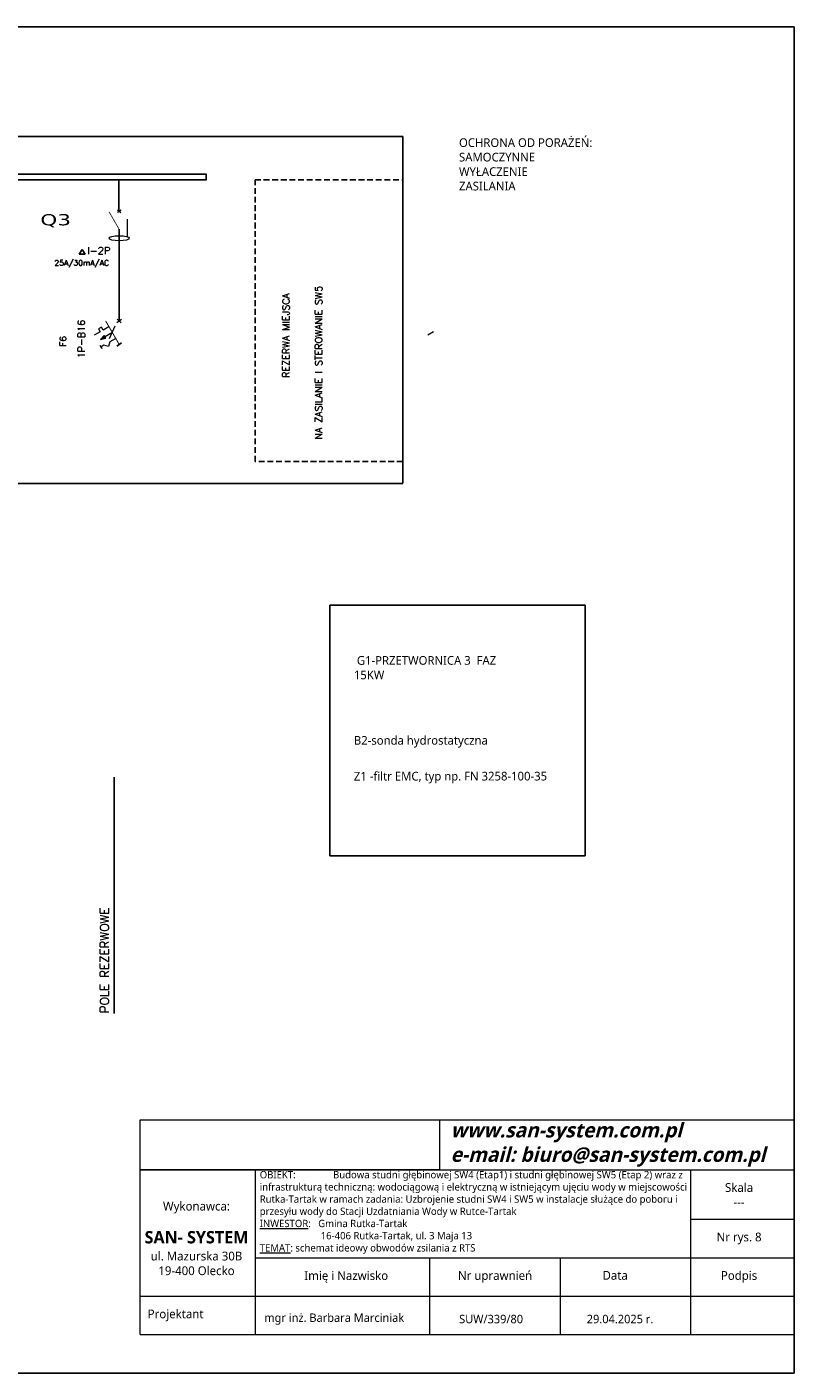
# Model space of a CAD drawing. Header units: millimetres. Extents: x 201 to 4445, y 215 to 3185.
# Tile 2 of 2: x 2752 to 4445, y 215 to 3185. Entities that reach past the tile are written whole.
import ezdxf
from ezdxf.enums import TextEntityAlignment as Align

# ---------------------------------------------------------------- set-up
doc = ezdxf.new("R2010")
doc.units = ezdxf.units.MM
doc.linetypes.add('DASHED', pattern=[19.05, 12.7, -6.35])
doc.linetypes.add('pepe_przer', pattern=[3, 2, -1])
doc.layers.add('A_tabelka', color=250, linetype='Continuous', lineweight=5)
doc.layers.add('APARATY_EL', color=140, linetype='Continuous')
doc.layers.add('DACH', color=7, linetype='Continuous')
doc.layers.add('logo', color=7, linetype='pepe_przer', lineweight=13, true_color=0x005198)
doc.styles.add('_TCW_TXTSTY_2', font='verdana.ttf')
doc.styles.add('ROMANS', font='romans.shx')
doc.styles.get("Standard").update_dxf_attribs({"font": 'txt.shx'})
doc.styles.add('TrembuchetMS', font='trebuc.ttf')
picture_1 = doc.add_image_def('image1.jpg', size_in_pixel=(912, 152))

# ---------------------------------------------------------------- blocks, each defined once
blk = doc.blocks.new('tojkat')
at = {"layer": 'APARATY_EL', "ltscale": 2}
for p, q in [((151948.7, -41560.9), (151942.1, -41570.7)), ((151942.1, -41570.7), (151955.3, -41570.7)), ((151955.3, -41570.7), (151948.7, -41560.9))]:
    blk.add_line(p, q, dxfattribs=at)

msp = doc.modelspace()

# ---------------------------------------------------------------- hatches: boundary and pattern name
at = {"layer": 'APARATY_EL', "lineweight": 0}
msp.add_hatch(color=0, dxfattribs=at).paths.add_polyline_path([(2926.2, 2497.5), (2922.5, 2504), (2914.6, 2495.2)])

# ---------------------------------------------------------------- linework, layer by layer
for p, q in [((3420.3, 1908.9), (3420.3, 1356)), ((3420.3, 1908.9), (3984.2, 1908.9)), ((3984.2, 1908.9), (3984.2, 1356)), ((3984.2, 1356), (3420.3, 1356))]:
    msp.add_line(p, q)
at = {"linetype": 'DASHED'}
msp.add_lwpolyline([(3255.4, 2847.4), (3581.3, 2847.4), (3581.3, 2225.8), (3255.4, 2225.8)], close=True, dxfattribs=at)
at = {"layer": 'A_tabelka'}
for p, q in [((3002.2, 663.2), (4445, 663.2)), ((4216.4, 553.9), (4445, 553.9)), ((3255.6, 469), (4445, 469)), ((3002.2, 384.2), (4445, 384.2)), ((3002.2, 299.4), (4445, 299.4))]:
    msp.add_line(p, q, dxfattribs=at)
for points in [[(3002.2, 299.4), (3002.2, 773.3), (4445, 773.3), (4445, 299.4)], [(3255.6, 663.2), (3255.6, 299.4)], [(4216.4, 663.2), (4216.4, 299.4)], [(3640.6, 469), (3640.6, 299.4)], [(3928.5, 469), (3928.5, 299.4)]]:
    msp.add_lwpolyline(points, dxfattribs=at)
at = {"layer": 'APARATY_EL', "color": 0, "linetype": 'DASHED', "ltscale": 0.07}
for p, q in [((3581.3, 2942.7), (512.5, 2942.7)), ((3581.3, 2942.7), (3581.3, 2177.1)), ((512.5, 2177.1), (3581.3, 2177.1))]:
    msp.add_line(p, q, dxfattribs=at)
at = {"layer": 'APARATY_EL', "color": 0}
for p, q in [((1135.9, 2859.8), (3148, 2859.8)), ((3147.5, 2847.4), (3147.5, 2859.8)), ((1135.9, 2847.4), (3148, 2847.4)), ((2955.2, 2777.7), (2955.2, 2847.4)), ((2944.7, 1529.5), (2944.7, 1007.6))]:
    msp.add_line(p, q, dxfattribs=at)
at = {"layer": 'APARATY_EL', "color": 0, "lineweight": 0}
for p, q in [((2959.8, 2780.5), (2952, 2775)), ((2952.2, 2780.8), (2959.4, 2774.8)), ((2960.8, 2539.1), (2950.7, 2531.9)), ((2951, 2539.4), (2960.2, 2531.7)), ((2913.6, 2511.9), (2900.6, 2504.4)), ((2909.9, 2518.4), (2913.6, 2511.9)), ((2940.6, 2510.2), (2914.6, 2495.2)), ((2922.5, 2504), (2914.6, 2495.2)), ((2914.6, 2495.2), (2926.2, 2497.5)), ((2920.1, 2515.7), (2916.4, 2522.1)), ((2933.1, 2523.2), (2920.1, 2515.7)), ((2926.2, 2497.5), (2922.5, 2504)), ((2946.2, 2524.1), (2933.5, 2496.3)), ((2946.2, 2524.1), (2933.5, 2496.3)), ((2948.1, 2497.2), (2935.1, 2489.7)), ((3649.3, 2511.9), (3636.4, 2504.4)), ((2917.5, 2475.2), (2913.8, 2481.7)), ((2922.1, 2482.2), (2915.6, 2478.4)), ((2915.6, 2478.4), (2917.5, 2475.2)), ((2932.4, 2479.4), (2922.1, 2482.2)), ((2935.1, 2489.7), (2932.4, 2479.4))]:
    msp.add_line(p, q, dxfattribs=at)
at = {"layer": 'APARATY_EL', "color": 0, "ltscale": 0.07}
for p, q in [((2955.6, 2738), (2955.6, 2535.6)), ((2960.4, 2487.6), (2950.4, 2480.4))]:
    msp.add_line(p, q, dxfattribs=at)
at = {"layer": 'APARATY_EL', "color": 0, "linetype": 'Continuous', "lineweight": 0}
msp.add_line((2916.4, 2522.1), (2909.9, 2518.4), dxfattribs=at)
at = {"layer": 'APARATY_EL', "color": 0, "linetype": 'Continuous', "lineweight": 0, "const_width": 1.65}
msp.add_lwpolyline([(2955.6, 2738), (2933.2, 2776.7)], dxfattribs=at)
at = {"layer": 'APARATY_EL', "color": 0, "linetype": 'Continuous', "lineweight": 0}
msp.add_lwpolyline([(2973.2, 2760.4, 0, 0, 0), (2956.1, 2760.3, 8.62, 0, 0), (2944.7, 2759.4, 0, 0, 0)], format="xyseb", dxfattribs=at)
msp.add_lwpolyline([(2973.2, 2760.4), (2973.2, 2760.4), (2973.4, 2721.6)], dxfattribs=at)
at = {"layer": 'APARATY_EL', "color": 0, "lineweight": 0, "const_width": 2.21}
msp.add_lwpolyline([(2955.6, 2484.2), (2925.6, 2536.1)], dxfattribs=at)
at = {"layer": 'APARATY_EL', "color": 0, "linetype": 'Continuous', "lineweight": 0}
msp.add_ellipse((2955.6, 2718.2), major_axis=(-22.4, 0), ratio=0.25, dxfattribs=at)
at = {"layer": 'DACH', "color": 9}
msp.add_lwpolyline([(201.5, 3184.5), (4445, 3184.5), (4445, 214.5), (201.5, 214.5)], close=True, dxfattribs=at)

# ---------------------------------------------------------------- block references
at = {"layer": 'APARATY_EL', "color": 0}
msp.add_blockref('tojkat', (-149075.1, 44254), dxfattribs=at)

# ---------------------------------------------------------------- texts
at = {"color": 0, "linetype": 'Continuous', "style": '_TCW_TXTSTY_2', "width": 1.406482}
msp.add_text('Q3', height=24.62, dxfattribs=at).set_placement((2781.6, 2746.8), (2849.3, 2746.8), align=Align.FIT)
at = {"color": 7, "linetype": 'Continuous', "char_height": 19.167, "attachment_point": 1, "rotation": 0.0257}
for s, insert, width in [('{\\fTrebuchet MS|b0|i0|c238|p34;OCHRONA OD PORAŻEŃ:\\PSAMOCZYNNE WYŁACZENIE ZASILANIA}', (3705.5, 2938.8), 281.14), ('{\\fTrebuchet MS|b0|i0|c238|p34; G1-PRZETWORNICA 3  FAZ 15KW}', (3473.5, 1796.4), 318.279), ('{\\fTrebuchet MS|b0|i0|c238|p34;B2-sonda hydrostatyczna}', (3473.5, 1620), 404.282), ('{\\fTrebuchet MS|b0|i0|c238|p34;Z1 -filtr EMC, typ np. FN 3258-100-35}', (3473.5, 1541), 495.993)]:
    msp.add_mtext(s, dxfattribs=dict(at, insert=insert, width=width))
at = {"layer": 'A_tabelka', "style": 'TrembuchetMS'}
for s, insert, char_height, width, attachment_point in [('OBIEKT:^I      Budowa studni głębinowej SW4 (Etap1) i studni głębinowej SW5 (Etap 2) {\\H1.000076x;wraz z infrastrukturą techniczną: wodociągową i elektryczną \\H0.999924x;w istniejącym ujęciu wody w miejscowości Rutka-Tartak w ramach zadania: \\H0.999999x;Uzbrojenie studni SW4 i SW5 w instalacje służące do poboru i przesyłu wody do Stacji Uzdatniania Wody w Rutce-Tartak\\H1x;\\P\\L\\H1.000001x;INWESTOR\\l:   }Gmina Rutka-Tartak \\P^I^I 16-406 Rutka-Tartak, ul. 3 Maja 13\\P{\\LTEMAT}: schemat ideowy obwodów zsilania z RTS', (3265.8, 568.8), 16.1361, 957.161, 4), ('Skala \\P---', (4323.6, 607.8), 19.39, 122.473, 5), ('Wykonawca:\\P\\P{\\fTrebuchet MS|b1|i0|c238|p34;\\H1.407x;SAN- SYSTEM\\fTrebuchet MS|b0|i0|c238|p34; \\H0.7107x;\\Pul. Mazurska 30B\\P19-400 Olecko}', (3126.2, 511.5), 19.392, 244.946, 5), ('Nr rys. 8', (4323.6, 511.5), 19.39, 160.567, 5), ('{\\fTrebuchet MS|b0|i0|c238|p34;Imię i Nazwisko}', (3456.7, 426.6), 19.392, 244.946, 5), ('{\\fTrebuchet MS|b0|i0|c238|p34;Nr uprawnień}', (3785.1, 426.6), 19.392, 244.946, 5), ('{\\fTrebuchet MS|b0|i0|c238|p34;Data }', (4050.2, 430), 19.392, 122.473, 5), ('{\\fTrebuchet MS|b0|i0|c238|p34;Podpis}', (4323.6, 426.6), 19.392, 122.473, 5), ('mgr inż. Barbara Marciniak', (3430.3, 333.6), 18.629, 325.443, 5), ('Projektant', (3018.5, 341.8), 19.39, 168.401, 4), ('SUW/339/80', (3776.4, 333.6), 18.63, 201.422, 5), ('29.04.2025 r.', (4060.9, 333.6), 18.629, 201.422, 5)]:
    msp.add_mtext(s, dxfattribs=dict(at, insert=insert, char_height=char_height, width=width, attachment_point=attachment_point))
at = {"layer": 'APARATY_EL', "color": 0, "style": 'ROMANS'}
for s, height, p in [('I-2P', 15.97, (2885, 2683)), ('25A/30mA/AC', 12.285, (2812.7, 2657.8))]:
    msp.add_text(s, height=height, dxfattribs=at).set_placement(p)
for s, height, p in [('REZERWA MIEJSCA ', 15.356, (3331.4, 2410.5)), ('NA ZASILANIE I STEROWANIE SW5', 15.356, (3403.4, 2274.4)), ('F6', 14.06, (2838.7, 2479.4)), ('1P-B16', 15.46, (2880.1, 2453.5)), ('POLE REZERWOWE', 19.166, (2933, 1008.6))]:
    msp.add_text(s, height=height, rotation=90, dxfattribs=at).set_placement(p)
at = {"layer": 'logo', "insert": (3687, 718.2), "char_height": 32.333, "width": 734.839, "attachment_point": 4, "style": 'TrembuchetMS'}
msp.add_mtext('{\\fTrebuchet MS|b1|i1|c238|p34;www.san-system.com.pl\\Pe-mail: biuro@san-system.com.pl}', dxfattribs=at)

# ---------------------------------------------------------------- pictures from other files: only their frames are drawn
at = {"layer": 'A_tabelka'}
image = msp.add_image(picture_1, insert=(3002.2, 663.2), size_in_units=(660.3, 110), rotation=0, dxfattribs=at)
image.dxf.flags = 7

doc.saveas('drawing.dxf')
